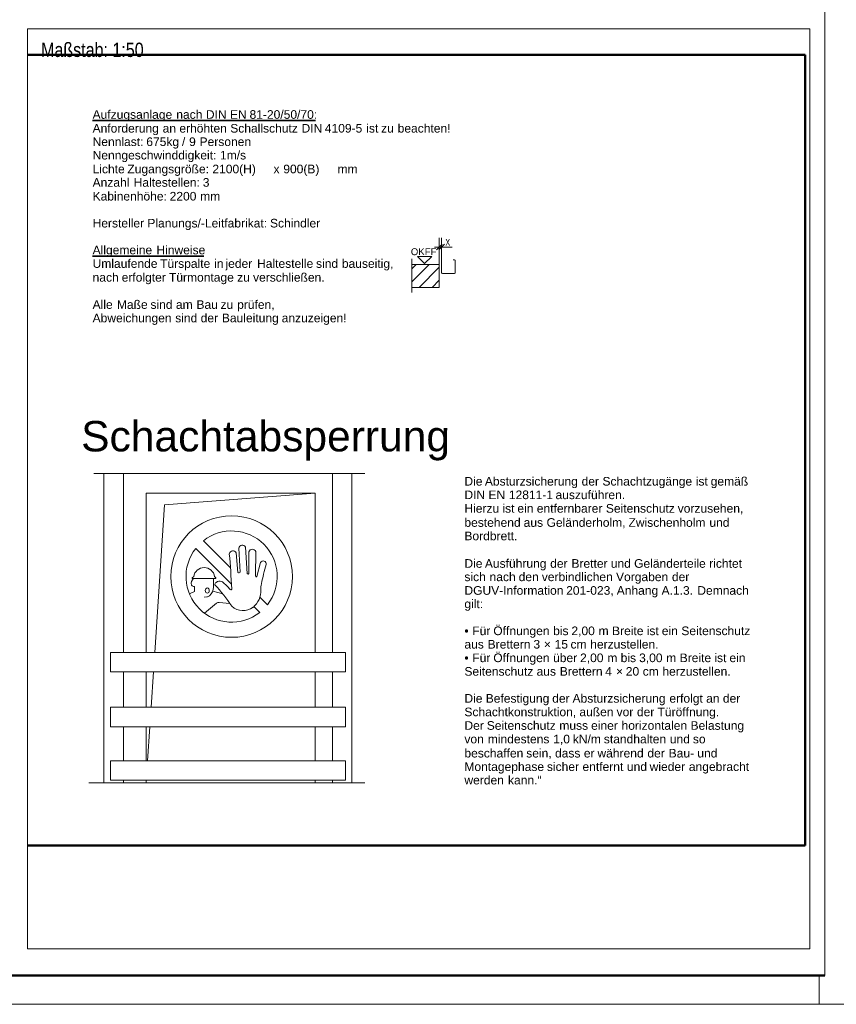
# Model space of a CAD drawing. Extents: x 294 to 994, y 7 to 427.
# Tile 24 of 31: x 665 to 807, y 7 to 178. Entities that reach past the tile are written whole.
import ezdxf
from ezdxf.lldxf.tags import DXFTag

# ---------------------------------------------------------------- set-up
doc = ezdxf.new("R2010")
doc.units = 0
doc.linetypes.add('AUSGEZOGEN', pattern=[0])
doc.layers.get('0').update_dxf_attribs({"lineweight": 5})
doc.layers.get('Defpoints').update_dxf_attribs({"lineweight": 25})
doc.layers.add('_3d_View_', color=7, linetype='Continuous')
for name, color, linetype, lineweight in [('E_Legende', 7, 'Continuous', 13), ('G-ANNO-TTLB', 7, 'Continuous', 13), ('iwb_Kopf', 7, 'Continuous', 35), ('iwb_Plankopf Rahmen', 7, 'Continuous', 35), ('iwb_Rahmen', 7, 'Continuous', 50), ('LD_TMP', 7, 'Continuous', 5)]:
    doc.layers.add(name, color=color, linetype=linetype, lineweight=lineweight)
doc.layers.add('X_Geometrie', color=3, linetype='Continuous', lineweight=50, true_color=0x00ff00, plot=False)
doc.styles.add('Arial', font='arial.ttf')
doc.styles.get("Standard").update_dxf_attribs({"font": 'arial.ttf'})
tags = doc.linetypes.add('DASHED', pattern=[0.75, 0.5, -0.25]).pattern_tags.tags
tags[6:7] = [DXFTag(74, 4), DXFTag(75, 0), DXFTag(340, '0'), DXFTag(46, 1.0), DXFTag(50, 0.0), DXFTag(44, 0.0), DXFTag(45, 0.0)]
tags[4:5] = [DXFTag(74, 4), DXFTag(75, 0), DXFTag(340, '0'), DXFTag(46, 1.0), DXFTag(50, 0.0), DXFTag(44, 0.0), DXFTag(45, 0.0)]
tags = doc.linetypes.add('DOT_CENTER', pattern=[2, 1.25, -0.25, 0.25, -0.25]).pattern_tags.tags
tags[10:11] = [DXFTag(74, 4), DXFTag(75, 0), DXFTag(340, '0'), DXFTag(46, 1.0), DXFTag(50, 0.0), DXFTag(44, 0.0), DXFTag(45, 0.0)]
tags[8:9] = [DXFTag(74, 4), DXFTag(75, 0), DXFTag(340, '0'), DXFTag(46, 1.0), DXFTag(50, 0.0), DXFTag(44, 0.0), DXFTag(45, 0.0)]
tags[6:7] = [DXFTag(74, 4), DXFTag(75, 0), DXFTag(340, '0'), DXFTag(46, 1.0), DXFTag(50, 0.0), DXFTag(44, 0.0), DXFTag(45, 0.0)]
tags[4:5] = [DXFTag(74, 4), DXFTag(75, 0), DXFTag(340, '0'), DXFTag(46, 1.0), DXFTag(50, 0.0), DXFTag(44, 0.0), DXFTag(45, 0.0)]

# ---------------------------------------------------------------- blocks, each defined once
blk = doc.blocks.new('Kreis-A05LE19NBH', base_point=(703.03, 86.25))
at = {"color": 0, "linetype": 'ByBlock', "lineweight": -2, "ltscale": 0.13}
blk.add_ellipse((703.66, 86.08), major_axis=(0.555, 0.342), ratio=1, start_param=0, end_param=2.32854, dxfattribs=at)
blk = doc.blocks.new('Kreis-A05LE19PBH', base_point=(700.19, 79.02))
at = {"color": 0, "linetype": 'ByBlock', "lineweight": -2, "ltscale": 0.13}
blk.add_ellipse((689.71, 68.19), major_axis=(11.85, 10.83), ratio=1, start_param=0, end_param=0.118795, dxfattribs=at)
blk = doc.blocks.new('Kreis-A05LE19RBH', base_point=(693.86, 73.34))
at = {"color": 0, "linetype": 'ByBlock', "lineweight": -2, "ltscale": 0.13}
blk.add_ellipse((701.8, 81.28), major_axis=(-6.24, 4.91), ratio=1, start_param=0, end_param=2.902931, dxfattribs=at)
blk = doc.blocks.new('Kreis-A05LE19TBH', base_point=(740.58, 136.27))
at = {"color": 0, "lineweight": -2}
blk.add_ellipse((740.58, 136.27), major_axis=(0.16, 0), ratio=1, start_param=0, end_param=1.570796, dxfattribs=at)
blk = doc.blocks.new('Kreis-A05LE19VBH', base_point=(697.47, 77.72))
at = {"color": 0, "linetype": 'ByBlock', "lineweight": -2, "ltscale": 0.13}
blk.add_ellipse((697.38, 78.53), major_axis=(0.09, -0.804), ratio=1, start_param=0, end_param=0.644652, dxfattribs=at)
blk = doc.blocks.new('Kreis-A05LE19XBH', base_point=(738.34, 134.03))
at = {"color": 0, "lineweight": -2}
blk.add_ellipse((738.5, 134.19), major_axis=(-0.16, 0), ratio=1, start_param=0, end_param=1.570796, dxfattribs=at)
blk = doc.blocks.new('Kreis-A05LE19ZBH', base_point=(694.83, 79.52))
at = {"color": 0, "linetype": 'ByBlock', "lineweight": -2, "ltscale": 0.13}
blk.add_ellipse((695.29, 80.04), major_axis=(-0.459, -0.243), ratio=1, start_param=0, end_param=1.195627, dxfattribs=at)
blk = doc.blocks.new('Kreis-A05LE1A1BH', base_point=(697.93, 77.94))
at = {"color": 0, "linetype": 'ByBlock', "lineweight": -2, "ltscale": 0.13}
blk.add_ellipse((696.68, 79.48), major_axis=(1.26, -1.54), ratio=1, start_param=0, end_param=0.864588, dxfattribs=at)
blk = doc.blocks.new('Kreis-A05LE1A3BH', base_point=(698.89, 79.85))
at = {"color": 0, "linetype": 'ByBlock', "lineweight": -2, "ltscale": 0.13}
blk.add_ellipse((699.29, 79.91), major_axis=(-0.19, 0.351), ratio=1, start_param=0, end_param=1.224044, dxfattribs=at)
blk = doc.blocks.new('Kreis-A05LE1A5BH', base_point=(702.9, 81.91))
at = {"color": 0, "linetype": 'ByBlock', "lineweight": -2, "ltscale": 0.13}
blk.add_ellipse((703.06, 82.12), major_axis=(-0.154, -0.139), ratio=1, start_param=0, end_param=2.188334, dxfattribs=at)
blk = doc.blocks.new('Kreis-A05LE1A7BH', base_point=(701.4, 79.16))
at = {"color": 0, "linetype": 'ByBlock', "lineweight": -2, "ltscale": 0.13}
blk.add_ellipse((547.74, 71.5), major_axis=(154.08, 7.66), ratio=1, start_param=0, end_param=0.039623, dxfattribs=at)
blk = doc.blocks.new('Kreis-A05LE1A9BH', base_point=(699.36, 80.35))
at = {"color": 0, "linetype": 'ByBlock', "lineweight": -2, "ltscale": 0.13}
blk.add_ellipse((699.67, 79.21), major_axis=(0.53, 1.14), ratio=1, start_param=0, end_param=0.678237, dxfattribs=at)
blk = doc.blocks.new('Kreis-A05LE1ABBH', base_point=(705.98, 81.25))
at = {"color": 0, "linetype": 'ByBlock', "lineweight": -2, "ltscale": 0.13}
blk.add_ellipse((706.1, 81.37), major_axis=(-0.116, 0.018), ratio=1, start_param=0, end_param=2.73188, dxfattribs=at)
blk = doc.blocks.new('Ellipse-A05LE1ADBH', base_point=(697.22, 78.39))
at = {"color": 0, "linetype": 'ByBlock', "lineweight": -2, "ltscale": 0.13}
blk.add_ellipse((697.57, 78.84), major_axis=(0.008, 0.45), ratio=0.77315, dxfattribs=at)
blk = doc.blocks.new('Kreis-A05LE1AFBH', base_point=(705.55, 75.92))
at = {"color": 0, "linetype": 'ByBlock', "lineweight": -2, "ltscale": 0.13}
blk.add_ellipse((703.14, 78.76), major_axis=(2.41, -2.84), ratio=1, start_param=0, end_param=0.927352, dxfattribs=at)
blk = doc.blocks.new('Kreis-A05LE1AHBH', base_point=(695.21, 81.28))
at = {"color": 0, "linetype": 'ByBlock', "lineweight": -2, "ltscale": 0.13}
blk.add_ellipse((697.02, 81.01), major_axis=(1.81, 0.27), ratio=1, start_param=0, end_param=2.845722, dxfattribs=at)
blk = doc.blocks.new('Kreis-A05LE1AJBH', base_point=(701.4, 85.26))
at = {"color": 0, "linetype": 'ByBlock', "lineweight": -2, "ltscale": 0.13}
blk.add_ellipse((702.02, 85.11), major_axis=(0.561, 0.298), ratio=1, start_param=0, end_param=2.412107, dxfattribs=at)
blk = doc.blocks.new('Einzeiliger Text-A05LE1ALBH', base_point=(675.61, 103.07))
at = {"color": 0, "lineweight": -2, "insert": (675.61, 108.37), "char_height": 5.3, "attachment_point": 1}
blk.add_mtext('{\\fArial;Schachtabsperrung}', dxfattribs=at)
blk = doc.blocks.new('Einzeiliger Text-A05LE1ANBH', base_point=(732.99, 137.24))
at = {"color": 0, "lineweight": -2, "insert": (732.99, 138.44), "char_height": 1.2, "attachment_point": 1}
blk.add_mtext('{\\fArial Unicode MS;OKFF}', dxfattribs=at)
blk = doc.blocks.new('Kreis-A05LE1APBH', base_point=(740.58, 134.03))
at = {"color": 0, "lineweight": -2}
blk.add_ellipse((740.58, 134.19), major_axis=(0, -0.16), ratio=1, start_param=0, end_param=1.570796, dxfattribs=at)
blk = doc.blocks.new('Kreis-A05LE1ARBH', base_point=(691.21, 70.7))
at = {"color": 0, "linetype": 'ByBlock', "lineweight": -2, "ltscale": 0.13}
blk.add_circle((701.8, 81.28), 10.58, dxfattribs=at)
blk = doc.blocks.new('Kreis-A05LE1ATBH', base_point=(701.56, 78.98))
at = {"color": 0, "linetype": 'ByBlock', "lineweight": -2, "ltscale": 0.13}
blk.add_ellipse((701.67, 79.13), major_axis=(-0.112, -0.106), ratio=1, start_param=0, end_param=2.58208, dxfattribs=at)
blk = doc.blocks.new('Kreis-A05LE1AVBH', base_point=(696.89, 76.37))
at = {"color": 0, "linetype": 'ByBlock', "lineweight": -2, "ltscale": 0.13}
blk.add_ellipse((701.8, 81.28), major_axis=(6.24, -4.91), ratio=1, start_param=0, end_param=2.902931, dxfattribs=at)
blk = doc.blocks.new('Kreis-A05LE1AXBH', base_point=(699.15, 76.64))
at = {"color": 0, "linetype": 'ByBlock', "lineweight": -2, "ltscale": 0.13}
blk.add_ellipse((699.56, 76.14), major_axis=(0.097, 0.643), ratio=1, start_param=0, end_param=0.830388, dxfattribs=at)
blk = doc.blocks.new('Kreis-A05LE1AZBH', base_point=(694.78, 79.8))
at = {"color": 0, "linetype": 'ByBlock', "lineweight": -2, "ltscale": 0.13}
blk.add_ellipse((695.77, 80.12), major_axis=(-0.584, 0.803), ratio=1, start_param=0, end_param=1.267567, dxfattribs=at)
blk = doc.blocks.new('Kreis-A05LE1B1BH', base_point=(698.9, 76.1))
at = {"color": 0, "linetype": 'ByBlock', "lineweight": -2, "ltscale": 0.13}
blk.add_ellipse((677.35, 60.08), major_axis=(24.47, 16.02), ratio=1, start_param=0, end_param=0.162916, dxfattribs=at)
blk = doc.blocks.new('Kreis-A05LE1B3BH', base_point=(704.49, 81.71))
at = {"color": 0, "linetype": 'ByBlock', "lineweight": -2, "ltscale": 0.13}
blk.add_ellipse((704.66, 81.87), major_axis=(-0.163, -0.034), ratio=1, start_param=0, end_param=2.733146, dxfattribs=at)
blk = doc.blocks.new('Kreis-A05LE1B5BH', base_point=(704.81, 85.61))
at = {"color": 0, "linetype": 'ByBlock', "lineweight": -2, "ltscale": 0.13}
blk.add_ellipse((705.41, 85.39), major_axis=(0.576, 0.28), ratio=1, start_param=0, end_param=2.343236, dxfattribs=at)
blk = doc.blocks.new('Kreis-A05LE1B7BH', base_point=(701.82, 75.35))
at = {"color": 0, "linetype": 'ByBlock', "lineweight": -2, "ltscale": 0.13}
blk.add_ellipse((703.79, 78.34), major_axis=(-1.97, -2.24), ratio=1, start_param=0, end_param=1.352072, dxfattribs=at)
blk = doc.blocks.new('Kreis-A05LE1B9BH', base_point=(706.85, 83.39))
at = {"color": 0, "linetype": 'ByBlock', "lineweight": -2, "ltscale": 0.13}
blk.add_ellipse((707.3, 83.49), major_axis=(0.501, -0.096), ratio=1, start_param=0, end_param=2.865938, dxfattribs=at)
blk = doc.blocks.new('Kreis-A05LE1BBBH', base_point=(707, 80.01))
at = {"color": 0, "linetype": 'ByBlock', "lineweight": -2, "ltscale": 0.13}
blk.add_ellipse((749.19, 71.71), major_axis=(-41.39, 11.69), ratio=1, start_param=0, end_param=0.080779, dxfattribs=at)
blk = doc.blocks.new('Polygon-A05LE1BDBH', base_point=(666.26, 34.44))
at = {"color": 0, "linetype": 'ByBlock', "lineweight": -2, "ltscale": 0.5}
for p, q in [((666.26, 172.14), (801.65, 172.14)), ((801.65, 172.14), (801.65, 34.44)), ((801.65, 34.44), (666.26, 34.44))]:
    blk.add_line(p, q, dxfattribs=at)
blk = doc.blocks.new('Kreis-A05LE1BFBH', base_point=(706.86, 78.99))
at = {"color": 0, "linetype": 'ByBlock', "lineweight": -2, "ltscale": 0.13}
blk.add_ellipse((712.26, 78.78), major_axis=(-5.26, 1.23), ratio=1, start_param=0, end_param=0.191973, dxfattribs=at)
blk = doc.blocks.new('MText-A05LE1BHBH', base_point=(742.32, 45.09))
at = {"color": 7, "linetype": 'ByBlock', "lineweight": 35, "ltscale": 0.0455, "true_color": 0xffffff, "attachment_point": 1}
for s, insert, char_height in [('{\\fArial;Die}', (742.32, 98.62), 1.5), ('{\\fArial;Absturzsicherung}', (745.88, 98.62), 1.5), ('{\\fArial;der}', (762.72, 98.62), 1.5), ('{\\fArial;Schachtzugänge}', (766.35, 98.62), 1.5), ('{\\fArial;ist}', (782.59, 98.62), 1.5), ('{\\fArial;gemäß}', (785.19, 98.62), 1.5), ('{\\fArial;DIN}', (742.32, 96.26), 1.5), ('{\\fArial;EN}', (746.51, 96.26), 1.5), ('{\\fArial;12811-1}', (750.06, 96.26), 1.5), ('{\\fArial;auszuführen.}', (758.18, 96.26), 1.5), ('{\\fArial;Hierzu}', (742.32, 93.9), 1.5008), ('{\\fArial;ist}', (748.93, 93.9), 1.5008), ('{\\fArial;ein}', (751.54, 93.9), 1.5008), ('{\\fArial;entfernbarer}', (754.92, 93.9), 1.5008), ('{\\fArial;Seitenschutz}', (766.94, 93.9), 1.5008), ('{\\fArial;vorzusehen,}', (779.45, 93.9), 1.5008), ('{\\fArial;bestehend}', (742.32, 91.44), 1.5008), ('{\\fArial;aus}', (752.63, 91.44), 1.5008), ('{\\fArial;Geländerholm,}', (756.62, 91.44), 1.5008), ('{\\fArial;Zwischenholm}', (770.88, 91.44), 1.5008), ('{\\fArial;und}', (784.96, 91.44), 1.5008), ('{\\fArial;Bordbrett.}', (742.32, 89.1), 1.5008), ('{\\fArial;Die}', (742.32, 84.31), 1.5008), ('{\\fArial;Ausführung}', (745.88, 84.31), 1.5008), ('{\\fArial;der}', (757.25, 84.31), 1.5008), ('{\\fArial;Bretter}', (760.95, 84.31), 1.5008), ('{\\fArial;und}', (767.8, 84.31), 1.5008), ('{\\fArial;Geländerteile}', (771.86, 84.31), 1.5008), ('{\\fArial;richtet}', (784.93, 84.31), 1.5008), ('{\\fArial;sich}', (742.32, 81.98), 1.5008), ('{\\fArial;nach}', (746.7, 81.98), 1.5008), ('{\\fArial;den}', (751.76, 81.98), 1.5008), ('{\\fArial;verbindlichen}', (755.79, 81.98), 1.5008), ('{\\fArial;Vorgaben}', (768.71, 81.98), 1.5008), ('{\\fArial;der}', (778.44, 81.98), 1.5008), ('{\\fArial;DGUV-Information}', (742.32, 79.61), 1.5008), ('{\\fArial;201-023,}', (760.03, 79.61), 1.5008), ('{\\fArial;Anhang}', (768.83, 79.61), 1.5008), ('{\\fArial;A.1.3.}', (776.64, 79.61), 1.5008), ('{\\fArial;Demnach}', (782.86, 79.61), 1.5008), ('{\\fArial;gilt:}', (742.32, 77.28), 1.5008), ('{\\fArial;Für}', (743.69, 72.58), 1.5008), ('{\\fArial;Öffnungen}', (747.35, 72.58), 1.5008), ('{\\fArial;bis}', (757.76, 72.58), 1.5008), ('{\\fArial;2,00}', (760.94, 72.58), 1.5008), ('{\\fArial;m}', (765.68, 72.58), 1.5008), ('{\\fArial;Breite}', (768.02, 72.58), 1.5008), ('{\\fArial;ist}', (774.06, 72.58), 1.5008), ('{\\fArial;ein}', (776.68, 72.58), 1.5008), ('{\\fArial;Seitenschutz}', (780.08, 72.58), 1.5008), ('{\\fArial;•}', (742.32, 72.58), 1.5008), ('{\\fArial;herzustellen.}', (764.22, 70.24), 1.5008), ('{\\fArial;aus}', (742.32, 70.24), 1.5008), ('{\\fArial;Brettern}', (746.36, 70.24), 1.5008), ('{\\fArial;3}', (754.33, 70.24), 1.5008), ('{\\fArial;×}', (756.15, 70.24), 1.5008), ('{\\fArial;15}', (758.02, 70.24), 1.5008), ('{\\fArial;cm}', (760.79, 70.24), 1.5008), ('{\\fArial;•}', (742.32, 67.88), 1.5008), ('{\\fArial;Für}', (743.69, 67.88), 1.5008), ('{\\fArial;Öffnungen}', (747.35, 67.88), 1.5008), ('{\\fArial;über}', (757.75, 67.88), 1.5008), ('{\\fArial;2,00}', (762.45, 67.88), 1.5008), ('{\\fArial;m}', (767.2, 67.88), 1.5008), ('{\\fArial;bis}', (769.52, 67.88), 1.5008), ('{\\fArial;3,00}', (772.73, 67.88), 1.5008), ('{\\fArial;m}', (777.45, 67.88), 1.5008), ('{\\fArial;Breite}', (779.79, 67.88), 1.5008), ('{\\fArial;ist}', (785.83, 67.88), 1.5008), ('{\\fArial;ein}', (788.45, 67.88), 1.5008), ('{\\fArial;Seitenschutz}', (742.32, 65.52), 1.5008), ('{\\fArial;aus}', (754.88, 65.52), 1.5008), ('{\\fArial;Brettern}', (758.92, 65.52), 1.5008), ('{\\fArial;4}', (766.83, 65.52), 1.5008), ('{\\fArial;×}', (768.72, 65.52), 1.5008), ('{\\fArial;20}', (770.41, 65.52), 1.5008), ('{\\fArial;cm}', (773.35, 65.52), 1.5008), ('{\\fArial;herzustellen.}', (776.78, 65.52), 1.5008), ('{\\fArial;Die}', (742.32, 60.82), 1.5008), ('{\\fArial;Befestigung}', (746.03, 60.82), 1.5008), ('{\\fArial;der}', (757.6, 60.82), 1.5008), ('{\\fArial;Absturzsicherung}', (761.14, 60.82), 1.5008), ('{\\fArial;erfolgt}', (778, 60.82), 1.5008), ('{\\fArial;an}', (784.4, 60.82), 1.5008), ('{\\fArial;der}', (787.31, 60.82), 1.5008), ('{\\fArial;Schachtkonstruktion,}', (742.32, 58.46), 1.5008), ('{\\fArial;außen}', (762.33, 58.46), 1.5008), ('{\\fArial;der}', (772.35, 58.46), 1.5008), ('{\\fArial;Türöffnung.}', (775.94, 58.46), 1.5008), ('{\\fArial;vor}', (768.81, 58.46), 1.5008), ('{\\fArial;Der}', (742.32, 56.1), 1.5008), ('{\\fArial;Seitenschutz}', (746.21, 56.1), 1.5008), ('{\\fArial;muss}', (758.84, 56.1), 1.5008), ('{\\fArial;einer}', (764.37, 56.1), 1.5008), ('{\\fArial;horizontalen}', (769.67, 56.1), 1.5008), ('{\\fArial;Belastung}', (781.68, 56.1), 1.5008), ('{\\fArial;von}', (742.32, 53.74), 1.5008), ('{\\fArial;mindestens}', (746.39, 53.74), 1.5008), ('{\\fArial;1,0}', (757.78, 53.74), 1.5008), ('{\\fArial;kN/m}', (761.19, 53.74), 1.5008), ('{\\fArial;standhalten}', (766.59, 53.74), 1.5008), ('{\\fArial;und}', (778.08, 53.74), 1.5008), ('{\\fArial;so}', (782.09, 53.74), 1.5008), ('{\\fArial;beschaffen}', (742.32, 51.28), 1.5008), ('{\\fArial;sein,}', (753.08, 51.28), 1.5008), ('{\\fArial;dass}', (758.09, 51.28), 1.5008), ('{\\fArial;er}', (763.11, 51.28), 1.5008), ('{\\fArial;während}', (765.48, 51.28), 1.5008), ('{\\fArial;der}', (774.17, 51.28), 1.5008), ('{\\fArial;Bau-}', (777.87, 51.28), 1.5008), ('{\\fArial;und}', (782.86, 51.28), 1.5008), ('{\\fArial;Montagephase}', (742.32, 48.93), 1.5008), ('{\\fArial;sicher}', (756.68, 48.93), 1.5008), ('{\\fArial;entfernt}', (762.87, 48.93), 1.5008), ('{\\fArial;und}', (770.61, 48.93), 1.5008), ('{\\fArial;wieder}', (774.56, 48.93), 1.5008), ('{\\fArial;angebracht}', (781.39, 48.93), 1.5008), ('{\\fArial;werden}', (742.32, 46.59), 1.5008), ('{\\fArial;kann.“}', (749.91, 46.59), 1.5008)]:
    blk.add_mtext(s, dxfattribs=dict(at, insert=insert, char_height=char_height))
blk = doc.blocks.new('MText-A05LE1BJBH', base_point=(739, 138.87))
at = {"color": 0, "linetype": 'ByBlock', "lineweight": -2, "ltscale": 0.13, "insert": (739, 140.07), "char_height": 1.2, "attachment_point": 1}
blk.add_mtext('{\\W0.72;\\fArial;X}', dxfattribs=at)
blk = doc.blocks.new('MText-A05LE1BLBH', base_point=(677.6, 125.55))
at = {"linetype": 'ByBlock', "lineweight": 35, "ltscale": 0.0455}
for p, q in [((677.6, 160.68), (691.37, 160.68)), ((691.37, 160.68), (692.17, 160.68)), ((692.17, 160.68), (696.43, 160.68)), ((696.43, 160.68), (697.32, 160.68)), ((697.32, 160.68), (700.59, 160.68)), ((700.59, 160.68), (701.51, 160.68)), ((701.51, 160.68), (704.08, 160.68)), ((704.08, 160.68), (704.92, 160.68)), ((704.92, 160.68), (716.41, 160.68))]:
    blk.add_line(p, q, dxfattribs=at)
at = {"color": 0, "linetype": 'ByBlock', "lineweight": 35, "ltscale": 0.0455}
for p, q in [((677.6, 137.09), (687.88, 137.09)), ((687.88, 137.09), (688.71, 137.09)), ((688.71, 137.09), (696.95, 137.09))]:
    blk.add_line(p, q, dxfattribs=at)
at = {"linetype": 'ByBlock', "lineweight": 35, "ltscale": 0.0455, "char_height": 1.5, "attachment_point": 1}
for s, insert in [('{\\f@Arial Unicode MS;Aufzugsanlage}', (677.6, 162.48)), ('{\\f@Arial Unicode MS;nach}', (692.17, 162.48)), ('{\\f@Arial Unicode MS;DIN}', (697.32, 162.48)), ('{\\f@Arial Unicode MS;EN}', (701.51, 162.48)), ('{\\f@Arial Unicode MS;81-20/50/70:}', (704.92, 162.48)), ('{\\f@Arial Unicode MS;Anforderung}', (677.6, 160.08)), ('{\\f@Arial Unicode MS;an}', (689.79, 160.08)), ('{\\f@Arial Unicode MS;erhöhten}', (692.7, 160.08)), ('{\\f@Arial Unicode MS;Schallschutz}', (701.56, 160.08)), ('{\\f@Arial Unicode MS;DIN}', (713.97, 160.08)), ('{\\f@Arial Unicode MS;4109-5}', (718.02, 160.08)), ('{\\f@Arial Unicode MS;ist}', (725.23, 160.08)), ('{\\f@Arial Unicode MS;zu}', (727.81, 160.08)), ('{\\f@Arial Unicode MS;beachten!}', (730.7, 160.08)), ('{\\f@Arial Unicode MS;Nennlast:}', (677.6, 157.74)), ('{\\f@Arial Unicode MS;675kg}', (686.95, 157.74)), ('{\\f@Arial Unicode MS;/}', (693.15, 157.74)), ('{\\f@Arial Unicode MS;9}', (694.4, 157.74)), ('{\\f@Arial Unicode MS;Personen}', (696.22, 157.74)), ('{\\f@Arial Unicode MS;Nenngeschwinddigkeit:}', (677.6, 155.4)), ('{\\f@Arial Unicode MS;1m/s}', (699.78, 155.4)), ('{\\f@Arial Unicode MS;Lichte}', (677.6, 152.99)), ('{\\f@Arial Unicode MS;Zugangsgröße:}', (683.65, 152.99)), ('{\\f@Arial Unicode MS;2100(H)}', (698.45, 152.99)), ('{\\f@Arial Unicode MS;x}', (709.09, 152.99)), ('{\\f@Arial Unicode MS;900(B)}', (710.79, 152.99)), ('{\\f@Arial Unicode MS;mm}', (720.24, 152.99)), ('{\\f@Arial Unicode MS;Anzahl}', (677.6, 150.65)), ('{\\f@Arial Unicode MS;Haltestellen:}', (684.75, 150.65)), ('{\\f@Arial Unicode MS;3}', (696.78, 150.65)), ('{\\f@Arial Unicode MS;Kabinenhöhe:}', (677.6, 148.25)), ('{\\f@Arial Unicode MS;2200}', (691.01, 148.25)), ('{\\f@Arial Unicode MS;mm}', (696.33, 148.25)), ('{\\f@Arial Unicode MS;Hersteller}', (677.6, 143.56)), ('{\\f@Arial Unicode MS;Planungs/-Leitfabrikat:}', (687.13, 143.56)), ('{\\f@Arial Unicode MS;Schindler}', (708.48, 143.56))]:
    blk.add_mtext(s, dxfattribs=dict(at, insert=insert))
at = {"color": 0, "linetype": 'ByBlock', "lineweight": 35, "ltscale": 0.0455, "char_height": 1.5, "attachment_point": 1}
for s, insert in [('{\\f@Arial Unicode MS;Allgemeine}', (677.6, 138.89)), ('{\\f@Arial Unicode MS;Hinweise}', (688.71, 138.89)), ('{\\f@Arial Unicode MS;Umlaufende}', (677.6, 136.53)), ('{\\f@Arial Unicode MS;Türspalte}', (689.35, 136.53)), ('{\\f@Arial Unicode MS;in}', (698.76, 136.53)), ('{\\f@Arial Unicode MS;jeder}', (700.73, 136.53)), ('{\\f@Arial Unicode MS;Haltestelle}', (706.23, 136.53)), ('{\\f@Arial Unicode MS;sind}', (716.49, 136.53)), ('{\\f@Arial Unicode MS;bauseitig,}', (720.99, 136.53)), ('{\\f@Arial Unicode MS;nach}', (677.6, 134.13)), ('{\\f@Arial Unicode MS;erfolgter}', (682.66, 134.13)), ('{\\f@Arial Unicode MS;Türmontage}', (690.89, 134.13)), ('{\\f@Arial Unicode MS;zu}', (702.76, 134.13)), ('{\\f@Arial Unicode MS;verschließen.}', (705.53, 134.13)), ('{\\f@Arial Unicode MS;\xa0}', (677.6, 131.79))]:
    blk.add_mtext(s, dxfattribs=dict(at, insert=insert))
at = {"color": 3, "linetype": 'ByBlock', "lineweight": 35, "ltscale": 0.0455, "true_color": 0x00ff00, "char_height": 1.5, "attachment_point": 1}
for s, insert in [('{\\f@Arial Unicode MS;Alle}', (677.6, 129.39)), ('{\\f@Arial Unicode MS;Maße}', (681.83, 129.39)), ('{\\f@Arial Unicode MS;sind}', (687.67, 129.39)), ('{\\f@Arial Unicode MS;am}', (692.11, 129.39)), ('{\\f@Arial Unicode MS;Bau}', (695.68, 129.39)), ('{\\f@Arial Unicode MS;zu}', (699.87, 129.39)), ('{\\f@Arial Unicode MS;prüfen,}', (702.76, 129.39)), ('{\\f@Arial Unicode MS;Abweichungen}', (677.6, 127.05)), ('{\\f@Arial Unicode MS;sind}', (691.98, 127.05)), ('{\\f@Arial Unicode MS;der}', (696.41, 127.05)), ('{\\f@Arial Unicode MS;Bauleitung}', (700.1, 127.05)), ('{\\f@Arial Unicode MS;anzuzeigen!}', (710.51, 127.05))]:
    blk.add_mtext(s, dxfattribs=dict(at, insert=insert))
blk = doc.blocks.new('AutoCAD-Punkt-A05LE1BNBH', base_point=(680.69, 68.08))
at = {"color": 7, "linetype": 'ByBlock', "lineweight": -2, "ltscale": 0.25, "true_color": 0xffffff}
blk.add_line((680.69, 68.08), (680.69, 68.08), dxfattribs=at)
blk = doc.blocks.new('AutoCAD-Punkt-A05LE1BPBH', base_point=(676.96, 45.35))
at = {"color": 7, "linetype": 'ByBlock', "lineweight": -2, "ltscale": 0.25, "true_color": 0xffffff}
blk.add_line((676.96, 45.35), (676.96, 45.35), dxfattribs=at)
blk = doc.blocks.new('AutoCAD-Punkt-A05LE1BRBH', base_point=(719.33, 49.22))
at = {"color": 7, "linetype": 'ByBlock', "lineweight": -2, "ltscale": 0.25, "true_color": 0xffffff}
blk.add_line((719.33, 49.22), (719.33, 49.22), dxfattribs=at)
blk = doc.blocks.new('3D-Ansicht-Rahmen-A05LE1BTBH', base_point=(666.26, 16.48))
at = {"color": 0, "linetype": 'ByBlock', "lineweight": -2, "ltscale": 0.13}
for p, q in [((666.26, 16.48), (666.26, 176.64)), ((666.26, 176.64), (802.44, 176.64)), ((802.44, 176.64), (802.44, 16.48)), ((802.44, 16.48), (666.26, 16.48))]:
    blk.add_line(p, q, dxfattribs=at)

msp = doc.modelspace()

# ---------------------------------------------------------------- linework, layer by layer
at = {"color": 1, "linetype": 'Continuous', "ltscale": 0.13, "true_color": 0xff0000}
for p, q in [((737.44, 138.15), (738.44, 139.15)), ((737.84, 138.15), (738.84, 139.15)), ((737.94, 140.27), (737.94, 138.65)), ((738.34, 140.27), (738.34, 138.65)), ((737.14, 138.65), (740.16, 138.65)), ((737.94, 138.65), (737.94, 135.63))]:
    msp.add_line(p, q, dxfattribs=at)
at = {"linetype": 'Continuous', "ltscale": 0.13}
for p, q in [((738.34, 138.65), (738.34, 134.19)), ((733.14, 135.63), (737.94, 135.63)), ((737.94, 135.63), (737.94, 131.63)), ((738.34, 135.63), (738.34, 134.19)), ((740.34, 136.43), (740.58, 136.43)), ((740.74, 136.27), (740.74, 134.19)), ((738.5, 134.03), (740.58, 134.03)), ((737.94, 131.63), (733.14, 131.63)), ((679.55, 45.35), (679.55, 99.22)), ((722.74, 45.35), (722.74, 99.22)), ((686.92, 68.08), (686.92, 95.81)), ((686.92, 95.81), (716.37, 95.81)), ((690.12, 93.77), (716.37, 95.81)), ((716.37, 95.81), (716.37, 68.08)), ((688.42, 68.08), (690.12, 93.77)), ((680.69, 68.08), (682.96, 68.08)), ((680.69, 68.08), (680.69, 64.67)), ((682.96, 68.08), (719.33, 68.08)), ((719.33, 68.08), (721.6, 68.08)), ((721.6, 64.67), (721.6, 68.08)), ((721.6, 64.67), (680.69, 64.67)), ((686.92, 58.53), (686.92, 64.67)), ((687.79, 58.53), (688.2, 64.67)), ((716.37, 64.67), (716.37, 58.53)), ((680.69, 58.53), (682.96, 58.53)), ((680.69, 58.53), (680.69, 55.13)), ((682.96, 58.53), (719.33, 58.53)), ((719.33, 58.53), (721.6, 58.53)), ((721.6, 55.13), (721.6, 58.53)), ((721.6, 55.13), (680.69, 55.13)), ((686.92, 49.22), (686.92, 55.13)), ((687.18, 49.22), (687.57, 55.13)), ((716.37, 55.13), (716.37, 49.22)), ((680.69, 49.22), (682.96, 49.22)), ((680.69, 45.81), (680.69, 49.22)), ((682.96, 49.22), (719.33, 49.22)), ((719.33, 49.22), (721.6, 49.22)), ((721.6, 49.22), (721.6, 45.81)), ((676.96, 45.35), (679.55, 45.35)), ((679.55, 45.35), (682.96, 45.35)), ((682.96, 45.81), (680.69, 45.81)), ((719.33, 45.81), (682.96, 45.81)), ((682.96, 45.35), (692.74, 45.35)), ((686.92, 45.35), (686.92, 45.81)), ((686.92, 45.35), (686.95, 45.81)), ((692.74, 45.35), (719.33, 45.35)), ((716.37, 45.81), (716.37, 45.35)), ((721.6, 45.81), (719.33, 45.81)), ((719.33, 45.35), (722.74, 45.35)), ((722.74, 45.35), (725.01, 45.35))]:
    msp.add_line(p, q, dxfattribs=at)
at = {"linetype": 'DOT_CENTER', "ltscale": 0.13}
for p, q in [((733.14, 136.58), (733.14, 130.76)), ((677.79, 99.22), (725.01, 99.22))]:
    msp.add_line(p, q, dxfattribs=at)
at = {"ltscale": 0.13}
for p, q in [((733.14, 134.87), (733.9, 135.63)), ((733.15, 132.61), (736.16, 135.63)), ((734.14, 137.03), (735.39, 135.78)), ((734.14, 137.03), (736.64, 137.03)), ((736.64, 137.03), (735.39, 135.78)), ((734.43, 131.63), (737.94, 135.15)), ((737.94, 132.89), (736.69, 131.63)), ((696.89, 87.52), (701.6, 82.81)), ((695.56, 86.19), (701.78, 79.96)), ((703.26, 82.07), (703.03, 86.25)), ((704.22, 86.42), (704.49, 81.84)), ((702.58, 85.4), (702.9, 81.98)), ((704.82, 81.84), (704.81, 85.61)), ((705.99, 85.67), (705.98, 81.39)), ((706.2, 81.31), (706.85, 83.72)), ((695.21, 81.28), (694.96, 81.03)), ((694.96, 81.03), (694.96, 80.92)), ((699.08, 80.92), (694.96, 80.92)), ((698.67, 80.92), (698.67, 79.44)), ((698.83, 81.28), (699.08, 81.03)), ((699.08, 81.03), (699.08, 80.92)), ((695.35, 79.52), (695.35, 78.68)), ((699.1, 80.27), (699.36, 80.43)), ((695.35, 78.68), (694.46, 78.26)), ((697.47, 77.72), (697.02, 77.68)), ((698.52, 78.74), (700.25, 78.27)), ((706.71, 77.7), (708.04, 76.37)), ((699.15, 76.64), (697.1, 74.88)), ((701.51, 76.56), (699.66, 76.78)), ((705.69, 76.05), (706.7, 75.04))]:
    msp.add_line(p, q, dxfattribs=at)
at = {"linetype": 'DASHED', "ltscale": 0.13}
for p, q in [((682.96, 68.08), (682.96, 99.22)), ((719.33, 99.22), (719.33, 68.08)), ((682.96, 64.67), (682.96, 58.53)), ((719.33, 64.67), (719.33, 58.53)), ((682.96, 55.13), (682.96, 49.22)), ((719.33, 55.13), (719.33, 49.22)), ((682.96, 45.81), (682.96, 45.35)), ((719.33, 45.81), (719.33, 45.35))]:
    msp.add_line(p, q, dxfattribs=at)
at = {"layer": 'G-ANNO-TTLB', "ltscale": 0.13}
msp.add_line((805.04, 421.38), (805.04, 11.8), dxfattribs=at)
at = {"layer": 'iwb_Plankopf Rahmen', "color": 8, "lineweight": 5, "ltscale": 0.13, "true_color": 0x808080}
msp.add_line((804.07, 6.8), (804.07, 11.8), dxfattribs=at)
at = {"layer": 'iwb_Rahmen', "ltscale": 0.5}
msp.add_line((304.07, 11.8), (805.04, 11.8), dxfattribs=at)
at = {"layer": 'iwb_Rahmen', "color": 8, "lineweight": 18, "ltscale": 0.18, "true_color": 0x808080}
msp.add_line((994.07, 6.8), (294.07, 6.8), dxfattribs=at)

# ---------------------------------------------------------------- block references
at = {"color": 1, "ltscale": 0.13, "true_color": 0xff0000}
msp.add_blockref('MText-A05LE1BJBH', (739, 138.87), dxfattribs=at)
at = {"ltscale": 0.13}
for name, p in [('Einzeiliger Text-A05LE1ANBH', (732.99, 137.24)), ('Kreis-A05LE1ARBH', (691.21, 70.7)), ('Kreis-A05LE1AVBH', (696.89, 76.37)), ('Kreis-A05LE19RBH', (693.86, 73.34)), ('Kreis-A05LE1AJBH', (701.4, 85.26)), ('Kreis-A05LE19NBH', (703.03, 86.25)), ('Kreis-A05LE1B5BH', (704.81, 85.61)), ('Kreis-A05LE1A7BH', (701.4, 79.16)), ('Kreis-A05LE1B9BH', (706.85, 83.39)), ('Kreis-A05LE1AHBH', (695.21, 81.28)), ('Kreis-A05LE1BBBH', (707, 80.01)), ('Kreis-A05LE1AZBH', (694.78, 79.8)), ('Kreis-A05LE1A5BH', (702.9, 81.91)), ('Kreis-A05LE1B3BH', (704.49, 81.71)), ('Kreis-A05LE1ABBH', (705.98, 81.25)), ('Kreis-A05LE19ZBH', (694.83, 79.52)), ('Ellipse-A05LE1ADBH', (697.22, 78.39)), ('Kreis-A05LE1A1BH', (697.93, 77.94)), ('Kreis-A05LE1A3BH', (698.89, 79.85)), ('Kreis-A05LE1B1BH', (698.9, 76.1)), ('Kreis-A05LE1A9BH', (699.36, 80.35)), ('Kreis-A05LE19PBH', (700.19, 79.02)), ('Kreis-A05LE1ATBH', (701.56, 78.98)), ('Kreis-A05LE1AFBH', (705.55, 75.92)), ('Kreis-A05LE1BFBH', (706.86, 78.99)), ('Kreis-A05LE19VBH', (697.47, 77.72)), ('Kreis-A05LE1AXBH', (699.15, 76.64)), ('Kreis-A05LE1B7BH', (701.82, 75.35))]:
    msp.add_blockref(name, p, dxfattribs=at)
at = {"linetype": 'Continuous', "ltscale": 0.13}
for name, p in [('Kreis-A05LE19TBH', (740.58, 136.27)), ('Kreis-A05LE19XBH', (738.34, 134.03)), ('Kreis-A05LE1APBH', (740.58, 134.03))]:
    msp.add_blockref(name, p, dxfattribs=at)
at = {"layer": '_3d_View_', "color": 7, "linetype": 'Continuous', "lineweight": 13}
msp.add_blockref('3D-Ansicht-Rahmen-A05LE1BTBH', (666.26, 16.48), dxfattribs=at)
at = {"layer": 'Defpoints', "color": 0, "ltscale": 0.25}
for name, p in [('AutoCAD-Punkt-A05LE1BNBH', (680.69, 68.08)), ('AutoCAD-Punkt-A05LE1BRBH', (719.33, 49.22)), ('AutoCAD-Punkt-A05LE1BPBH', (676.96, 45.35))]:
    msp.add_blockref(name, p, dxfattribs=at)
at = {"layer": 'E_Legende', "color": 1, "linetype": 'ByBlock', "lineweight": -2, "ltscale": 0.0169, "true_color": 0xff0000}
for name, p in [('MText-A05LE1BLBH', (677.6, 125.55)), ('MText-A05LE1BHBH', (742.32, 45.09))]:
    msp.add_blockref(name, p, dxfattribs=at)
at = {"layer": 'LD_TMP', "ltscale": 0.13}
msp.add_blockref('Einzeiliger Text-A05LE1ALBH', (675.61, 103.07), dxfattribs=at)
at = {"layer": 'X_Geometrie', "ltscale": 0.5}
msp.add_blockref('Polygon-A05LE1BDBH', (666.26, 34.44), dxfattribs=at)

# ---------------------------------------------------------------- texts
at = {"layer": 'iwb_Kopf', "color": 7, "linetype": 'AUSGEZOGEN', "lineweight": 18, "ltscale": 0.18, "true_color": 0xffffff, "style": 'Arial', "width": 0.8}
msp.add_text('Maßstab: 1:50', height=2.5, dxfattribs=at).set_placement((668.63, 171.74))

doc.saveas('drawing.dxf')
